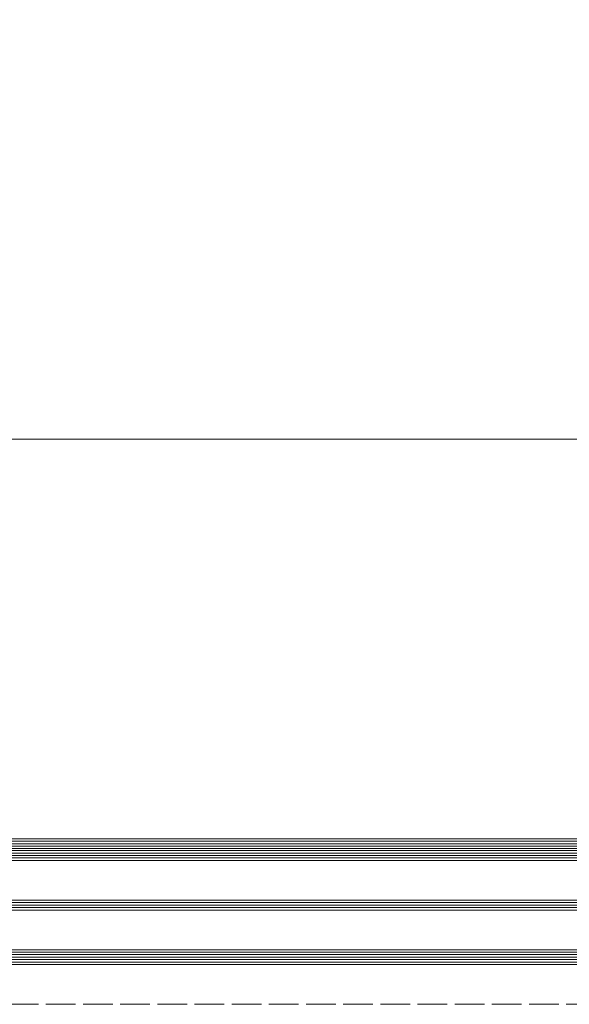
# Model space of a CAD drawing. Header units: inches. Extents: x 44881 to 156022, y 58140 to 83978.
# Tile 130 of 256: x 99646 to 99868, y 72431 to 72828. Entities that reach past the tile are written whole.
import ezdxf

# ---------------------------------------------------------------- set-up
doc = ezdxf.new("R2010")
doc.units = ezdxf.units.IN
doc.linetypes.add('ACAD_ISO02W100', pattern=[15, 12, -3])
for name, color, linetype, lineweight in [('!_A_01_TENKÁ', 8, 'Continuous', 13), ('!_A_03_ČIARKOVANÁ', 41, 'ACAD_ISO02W100', 13), ('_MB_kreskowanie_szklo_0.09', 157, 'Continuous', 9), ('_MB_szklo_0.15', 142, 'Continuous', 15)]:
    doc.layers.add(name, color=color, linetype=linetype, lineweight=lineweight)

# ---------------------------------------------------------------- blocks, each defined once
blk = doc.blocks.new('*U364')
at = {"layer": '_MB_kreskowanie_szklo_0.09'}
for points in [[(0, -1), (918, -1)], [(0, -2), (918, -2)], [(0, -3), (918, -3)], [(0, -4), (918, -4)], [(0, -5), (918, -5)], [(0, -23), (918, -23)], [(0, -24), (918, -24)], [(0, -25), (918, -25)], [(0, -43), (918, -43)], [(0, -44), (918, -44)], [(0, -45), (918, -45)], [(0, -47.76), (918, -47.76)], [(0, -48.76), (918, -48.76)], [(0, -49.76), (918, -49.76)]]:
    blk.add_lwpolyline(points, dxfattribs=at)
at = {"layer": '_MB_szklo_0.15'}
for points in [[(918, 0), (0, 0), (0, -6), (918, -6)], [(918, -22), (0, -22), (0, -26), (918, -26)], [(918, -42), (0, -42), (0, -46), (918, -46)], [(918, -46), (0, -46), (0, -46.76), (918, -46.76)], [(918, -46.76), (0, -46.76), (0, -50.76), (918, -50.76)]]:
    blk.add_lwpolyline(points, dxfattribs=at)

msp = doc.modelspace()

# ---------------------------------------------------------------- linework, layer by layer
at = {"layer": '!_A_01_TENKÁ', "color": 14, "true_color": 0xa30000}
msp.add_lwpolyline([(98461.54, 72658.78), (98461.54, 72918.78), (101461.54, 72918.78), (101461.54, 72658.78)], close=True, dxfattribs=at)
at = {"layer": '!_A_03_ČIARKOVANÁ', "color": 14, "true_color": 0xa30000}
msp.add_lwpolyline([(93326.54, 72430.78), (109629.54, 72430.78)], dxfattribs=at)

# ---------------------------------------------------------------- block references
at = {"color": 14, "true_color": 0xa30000, "xscale": -1, "rotation": 180}
msp.add_blockref('*U364', (99472.54, 72446.82), dxfattribs=at)

doc.saveas('drawing.dxf')
